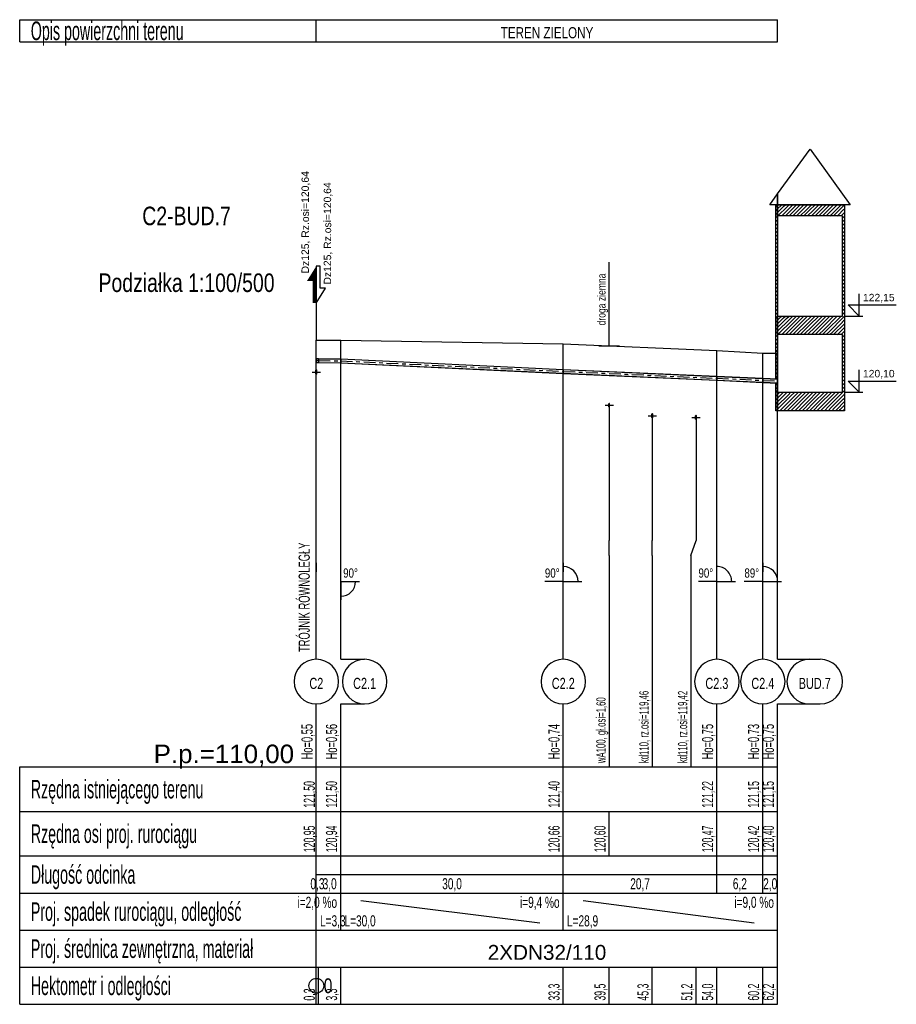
# Model space of a CAD drawing. Header units: metres. Extents: x 6594798 to 6595476, y 5882248 to 5882752.
# Tile 16 of 19: x 6595366 to 6595389, y 5882516 to 5882543. Entities that reach past the tile are written whole.
import ezdxf
from ezdxf.enums import TextEntityAlignment as Align

# ---------------------------------------------------------------- set-up
doc = ezdxf.new("R2010")
doc.units = ezdxf.units.M
doc.header["$MEASUREMENT"] = 0
doc.linetypes.add('CENTER', pattern=[50.8, 31.75, -6.35, 6.35, -6.35])
doc.layers.get('0').update_dxf_attribs({"color": 250, "linetype": 'CONTINUOUS', "lineweight": 100})
for name, color, linetype in [('CIENKA', 7, 'CONTINUOUS'), ('CIENKA2', 7, 'CONTINUOUS'), ('CIENKA_OSIOWA', 7, 'CENTER'), ('GRUBA', 7, 'CONTINUOUS'), ('SREDNIA', 7, 'CONTINUOUS')]:
    doc.layers.add(name, color=color, linetype=linetype)
doc.styles.add('Romans', font='arial.ttf')

# ---------------------------------------------------------------- blocks, each defined once
blk = doc.blocks.new('*X350')
at = {"layer": 'SREDNIA', "color": 2, "linetype": 'Continuous', "ltscale": 0.01}
for p, q in [((0.26291, 0.15141), (0.26248, 0.15098)), ((0.26291, 0.15141), (0.26291, 0.15141)), ((0.26239, 0.15089), (0.2624, 0.1509)), ((0.26239, 0.14989), (0.26241, 0.14991)), ((0.26239, 0.14889), (0.26243, 0.14893)), ((0.26248, 0.15098), (0.2624, 0.1509)), ((0.2624, 0.1509), (0.2624, 0.1509)), ((0.26242, 0.14992), (0.26241, 0.14991)), ((0.26262, 0.15012), (0.26242, 0.14992)), ((0.26276, 0.14926), (0.26243, 0.14893)), ((0.26243, 0.14893), (0.26243, 0.14893)), ((0.2629, 0.1504), (0.26262, 0.15012)), ((0.2629, 0.1494), (0.26276, 0.14926)), ((0.26291, 0.15041), (0.2629, 0.1504)), ((0.26291, 0.14941), (0.2629, 0.1494)), ((0.26239, 0.14789), (0.26244, 0.14794)), ((0.26239, 0.14689), (0.26245, 0.14695)), ((0.26239, 0.14589), (0.26247, 0.14597)), ((0.26245, 0.14795), (0.26244, 0.14794)), ((0.26289, 0.14839), (0.26245, 0.14795)), ((0.26246, 0.14697), (0.26245, 0.14695)), ((0.26289, 0.14739), (0.26246, 0.14697)), ((0.26248, 0.14598), (0.26247, 0.14597)), ((0.26289, 0.14639), (0.26248, 0.14598)), ((0.26239, 0.14489), (0.26248, 0.14498)), ((0.26239, 0.14389), (0.2625, 0.144)), ((0.2625, 0.145), (0.26248, 0.14498)), ((0.26289, 0.14539), (0.2625, 0.145)), ((0.26251, 0.14401), (0.2625, 0.144)), ((0.26289, 0.14439), (0.26251, 0.14401)), ((0.26289, 0.14339), (0.26253, 0.14303)), ((0.26239, 0.14289), (0.26251, 0.14301)), ((0.26239, 0.14189), (0.26252, 0.14203)), ((0.26239, 0.14089), (0.26254, 0.14104)), ((0.26253, 0.14303), (0.26251, 0.14301)), ((0.26255, 0.14205), (0.26252, 0.14203)), ((0.26256, 0.14106), (0.26254, 0.14104)), ((0.26289, 0.14239), (0.26255, 0.14205)), ((0.26289, 0.14139), (0.26256, 0.14106)), ((0.26239, 0.13989), (0.26255, 0.14005)), ((0.26239, 0.13889), (0.26257, 0.13907)), ((0.26239, 0.13789), (0.26258, 0.13808)), ((0.26258, 0.14008), (0.26255, 0.14005)), ((0.2626, 0.1391), (0.26257, 0.13907)), ((0.26289, 0.14039), (0.26258, 0.14008)), ((0.26261, 0.13811), (0.26258, 0.13808)), ((0.26289, 0.13939), (0.2626, 0.1391)), ((0.26289, 0.13839), (0.26261, 0.13811)), ((0.26239, 0.13689), (0.26259, 0.1371)), ((0.26239, 0.13589), (0.26261, 0.13611)), ((0.26263, 0.13713), (0.26259, 0.1371)), ((0.26265, 0.13615), (0.26261, 0.13611)), ((0.26289, 0.13739), (0.26263, 0.13713)), ((0.26289, 0.13639), (0.26265, 0.13615)), ((0.26289, 0.13539), (0.26266, 0.13516)), ((0.26239, 0.13489), (0.26262, 0.13512)), ((0.26239, 0.13389), (0.26264, 0.13414)), ((0.26239, 0.13289), (0.26265, 0.13315)), ((0.26266, 0.13516), (0.26262, 0.13512)), ((0.26268, 0.13418), (0.26264, 0.13414)), ((0.26269, 0.1332), (0.26265, 0.13315)), ((0.26289, 0.13439), (0.26268, 0.13418)), ((0.26289, 0.13339), (0.26269, 0.1332)), ((0.26239, 0.13189), (0.26267, 0.13217)), ((0.26239, 0.13089), (0.26268, 0.13118)), ((0.26239, 0.12989), (0.26269, 0.13019)), ((0.26271, 0.13221), (0.26267, 0.13217)), ((0.26273, 0.13123), (0.26268, 0.13118)), ((0.26274, 0.13024), (0.26269, 0.13019)), ((0.26289, 0.13239), (0.26271, 0.13221)), ((0.26289, 0.13139), (0.26273, 0.13123)), ((0.26289, 0.13039), (0.26274, 0.13024)), ((0.26239, 0.12889), (0.26271, 0.12921)), ((0.26239, 0.12789), (0.26272, 0.12822)), ((0.26276, 0.12926), (0.26271, 0.12921)), ((0.26278, 0.12828), (0.26272, 0.12822)), ((0.26289, 0.12939), (0.26276, 0.12926)), ((0.26289, 0.12839), (0.26278, 0.12828)), ((0.26289, 0.12739), (0.26279, 0.12729)), ((0.26239, 0.12689), (0.26274, 0.12724)), ((0.26239, 0.12589), (0.26275, 0.12625)), ((0.26239, 0.12489), (0.26276, 0.12526)), ((0.26279, 0.12729), (0.26274, 0.12724)), ((0.26281, 0.12631), (0.26275, 0.12625)), ((0.26283, 0.12533), (0.26276, 0.12526)), ((0.26289, 0.12639), (0.26281, 0.12631)), ((0.26289, 0.12539), (0.26283, 0.12533)), ((0.26239, 0.12389), (0.26278, 0.12428)), ((0.26239, 0.12289), (0.26279, 0.12329)), ((0.26239, 0.12189), (0.26281, 0.12231)), ((0.26284, 0.12434), (0.26278, 0.12428)), ((0.26286, 0.12336), (0.26279, 0.12329)), ((0.26287, 0.12238), (0.26281, 0.12231)), ((0.26289, 0.12439), (0.26284, 0.12434)), ((0.26289, 0.12339), (0.26286, 0.12336)), ((0.26289, 0.12239), (0.26287, 0.12238)), ((0.26239, 0.12089), (0.26282, 0.12132)), ((0.26239, 0.11989), (0.26283, 0.12034)), ((0.26289, 0.12139), (0.26282, 0.12132)), ((0.26289, 0.12039), (0.26283, 0.12034)), ((0.26291, 0.12141), (0.26289, 0.12139)), ((0.26289, 0.12139), (0.26289, 0.12139)), ((0.26291, 0.12041), (0.26289, 0.12039)), ((0.26289, 0.12039), (0.26289, 0.12039)), ((0.26239, 0.11889), (0.26285, 0.11935)), ((0.26239, 0.11789), (0.26286, 0.11836)), ((0.26239, 0.11689), (0.26288, 0.11738)), ((0.26289, 0.11939), (0.26285, 0.11935)), ((0.26289, 0.11839), (0.26286, 0.11836)), ((0.26289, 0.11739), (0.26288, 0.11738)), ((0.2629, 0.1194), (0.26289, 0.11939)), ((0.2629, 0.1184), (0.26289, 0.11839)), ((0.26291, 0.11741), (0.26289, 0.11739)), ((0.26291, 0.11941), (0.2629, 0.1194)), ((0.26291, 0.11841), (0.2629, 0.1184)), ((0.26291, 0.11741), (0.26291, 0.11741)), ((0.26288, 0.11639), (0.26239, 0.11589)), ((0.26284, 0.11534), (0.26239, 0.11489)), ((0.2628, 0.1143), (0.26239, 0.11389)), ((0.26289, 0.11439), (0.2628, 0.1143)), ((0.26289, 0.11539), (0.26284, 0.11534)), ((0.26289, 0.11639), (0.26288, 0.11639)), ((0.26275, 0.11325), (0.26239, 0.11289)), ((0.26271, 0.11221), (0.26239, 0.11189)), ((0.26289, 0.11239), (0.26271, 0.11221)), ((0.26289, 0.11339), (0.26275, 0.11325)), ((0.26267, 0.11117), (0.26239, 0.11089)), ((0.26262, 0.11012), (0.26239, 0.10989)), ((0.26258, 0.10908), (0.26239, 0.10889)), ((0.26289, 0.10939), (0.26258, 0.10908)), ((0.26289, 0.11039), (0.26262, 0.11012)), ((0.26289, 0.11139), (0.26267, 0.11117)), ((0.26253, 0.10804), (0.26239, 0.10789)), ((0.26249, 0.10699), (0.26239, 0.10689)), ((0.26289, 0.10639), (0.26245, 0.10595)), ((0.26289, 0.10739), (0.26249, 0.10699)), ((0.26289, 0.10839), (0.26253, 0.10804)), ((0.26245, 0.10595), (0.26239, 0.10589)), ((0.2624, 0.1049), (0.26239, 0.10489)), ((0.26289, 0.10539), (0.2624, 0.1049))]:
    blk.add_line(p, q, dxfattribs=at)
blk = doc.blocks.new('*X351')
at = {"layer": 'SREDNIA', "color": 2, "linetype": 'Continuous', "ltscale": 0.01}
for p, q in [((0.26239, 0.10289), (0.26249, 0.10299)), ((0.26239, 0.10189), (0.26266, 0.10216)), ((0.26239, 0.10089), (0.26282, 0.10132)), ((0.26249, 0.10299), (0.26289, 0.10339)), ((0.26266, 0.10216), (0.26289, 0.10239)), ((0.26282, 0.10132), (0.26289, 0.10139)), ((0.26282, 0.10032), (0.26239, 0.09989)), ((0.26271, 0.09921), (0.26239, 0.09889)), ((0.2629, 0.0984), (0.2626, 0.0981)), ((0.2629, 0.0994), (0.26271, 0.09921)), ((0.26289, 0.10039), (0.26282, 0.10032)), ((0.26291, 0.10041), (0.26289, 0.10039)), ((0.26291, 0.09941), (0.2629, 0.0994)), ((0.26291, 0.09841), (0.2629, 0.0984)), ((0.2626, 0.0981), (0.26239, 0.09789)), ((0.26249, 0.09699), (0.26239, 0.09689)), ((0.2629, 0.0974), (0.26249, 0.09699)), ((0.26291, 0.09641), (0.2625, 0.096)), ((0.26291, 0.09741), (0.2629, 0.0974)), ((0.26291, 0.09641), (0.26291, 0.09641))]:
    blk.add_line(p, q, dxfattribs=at)
blk = doc.blocks.new('*X352')
at = {"layer": 'SREDNIA', "color": 2, "linetype": 'Continuous', "ltscale": 0.01}
for p, q in [((0.26291, 0.15141), (0.26299, 0.15149)), ((0.26291, 0.15041), (0.26384, 0.15134)), ((0.26299, 0.15149), (0.263, 0.1515)), ((0.26384, 0.15134), (0.264, 0.1515)), ((0.26469, 0.15119), (0.265, 0.1515)), ((0.26555, 0.15105), (0.266, 0.1515)), ((0.2664, 0.1509), (0.267, 0.1515)), ((0.26725, 0.15076), (0.268, 0.1515)), ((0.26811, 0.15061), (0.269, 0.1515)), ((0.26896, 0.15046), (0.27, 0.1515)), ((0.26982, 0.15032), (0.271, 0.1515)), ((0.27067, 0.15017), (0.272, 0.1515)), ((0.27152, 0.15002), (0.273, 0.1515)), ((0.27238, 0.14988), (0.274, 0.1515)), ((0.27323, 0.14973), (0.275, 0.1515)), ((0.27408, 0.14958), (0.276, 0.1515)), ((0.27494, 0.14944), (0.277, 0.1515)), ((0.27579, 0.14929), (0.278, 0.1515)), ((0.27664, 0.14915), (0.279, 0.1515)), ((0.2775, 0.149), (0.28, 0.1515)), ((0.27835, 0.14885), (0.28089, 0.15139)), ((0.28089, 0.15139), (0.28091, 0.15141)), ((0.26291, 0.14941), (0.26469, 0.15119)), ((0.263, 0.1485), (0.26555, 0.15105)), ((0.264, 0.1485), (0.2664, 0.1509)), ((0.265, 0.1485), (0.26725, 0.15076)), ((0.266, 0.1485), (0.26811, 0.15061)), ((0.267, 0.1485), (0.26896, 0.15046)), ((0.268, 0.1485), (0.26982, 0.15032)), ((0.269, 0.1485), (0.27067, 0.15017)), ((0.27, 0.1485), (0.27152, 0.15002)), ((0.271, 0.1485), (0.27238, 0.14988)), ((0.272, 0.1485), (0.27323, 0.14973)), ((0.273, 0.1485), (0.27408, 0.14958)), ((0.274, 0.1485), (0.27494, 0.14944)), ((0.275, 0.1485), (0.27579, 0.14929)), ((0.276, 0.1485), (0.27664, 0.14915)), ((0.277, 0.1485), (0.2775, 0.149)), ((0.278, 0.1485), (0.27835, 0.14885)), ((0.279, 0.1485), (0.27921, 0.14871)), ((0.27921, 0.14871), (0.28069, 0.15019)), ((0.28006, 0.14856), (0.28049, 0.14899)), ((0.28049, 0.14899), (0.28091, 0.14941)), ((0.28069, 0.15019), (0.28091, 0.15041)), ((0.28, 0.1485), (0.28006, 0.14856)), ((0.28091, 0.14841), (0.28041, 0.14792)), ((0.28041, 0.14791), (0.28041, 0.14792)), ((0.28041, 0.14691), (0.28042, 0.14693)), ((0.28091, 0.14741), (0.28042, 0.14693)), ((0.28091, 0.14641), (0.28043, 0.14593)), ((0.28041, 0.14591), (0.28043, 0.14593)), ((0.28041, 0.14491), (0.28044, 0.14494)), ((0.28041, 0.14391), (0.28045, 0.14395)), ((0.28091, 0.14541), (0.28044, 0.14494)), ((0.28091, 0.14441), (0.28045, 0.14395)), ((0.28091, 0.14341), (0.28046, 0.14296)), ((0.28041, 0.14291), (0.28046, 0.14296)), ((0.28041, 0.14191), (0.28047, 0.14197)), ((0.28041, 0.14091), (0.28048, 0.14098)), ((0.28091, 0.14241), (0.28047, 0.14197)), ((0.28091, 0.14141), (0.28048, 0.14098)), ((0.28041, 0.13991), (0.28049, 0.13999)), ((0.28041, 0.13891), (0.2805, 0.139)), ((0.28041, 0.13791), (0.28051, 0.13801)), ((0.28091, 0.14041), (0.28049, 0.13999)), ((0.28091, 0.13941), (0.2805, 0.139)), ((0.28091, 0.13841), (0.28051, 0.13801)), ((0.28041, 0.13691), (0.28052, 0.13702)), ((0.28041, 0.13591), (0.28053, 0.13603)), ((0.28091, 0.13741), (0.28052, 0.13702)), ((0.28091, 0.13641), (0.28053, 0.13603)), ((0.28091, 0.13541), (0.28054, 0.13504)), ((0.28041, 0.13491), (0.28054, 0.13504)), ((0.28041, 0.13391), (0.28055, 0.13405)), ((0.28041, 0.13291), (0.28056, 0.13306)), ((0.28091, 0.13441), (0.28055, 0.13405)), ((0.28091, 0.13341), (0.28056, 0.13306)), ((0.28041, 0.13191), (0.28057, 0.13207)), ((0.28041, 0.13091), (0.28058, 0.13108)), ((0.28041, 0.12991), (0.28058, 0.13009)), ((0.28091, 0.13241), (0.28057, 0.13207)), ((0.28091, 0.13141), (0.28058, 0.13108)), ((0.28091, 0.13041), (0.28058, 0.13009)), ((0.28041, 0.12891), (0.28059, 0.12909)), ((0.28041, 0.12791), (0.2806, 0.1281)), ((0.28091, 0.12941), (0.28059, 0.12909)), ((0.28091, 0.12841), (0.2806, 0.1281)), ((0.28091, 0.12741), (0.28061, 0.12711)), ((0.28041, 0.12691), (0.28061, 0.12711)), ((0.28041, 0.12591), (0.28062, 0.12612)), ((0.28041, 0.12491), (0.28063, 0.12513)), ((0.28091, 0.12641), (0.28062, 0.12612)), ((0.28091, 0.12541), (0.28063, 0.12513)), ((0.28041, 0.12391), (0.28064, 0.12414)), ((0.28041, 0.12291), (0.28065, 0.12315)), ((0.28041, 0.12191), (0.28066, 0.12216)), ((0.28091, 0.12441), (0.28064, 0.12414)), ((0.28091, 0.12341), (0.28065, 0.12315)), ((0.28091, 0.12241), (0.28066, 0.12216)), ((0.26291, 0.12141), (0.26298, 0.12148)), ((0.26291, 0.12041), (0.26376, 0.12126)), ((0.26291, 0.11941), (0.26453, 0.12104)), ((0.26291, 0.11841), (0.26531, 0.12081)), ((0.26291, 0.11741), (0.26609, 0.12059)), ((0.26298, 0.12148), (0.263, 0.1215)), ((0.263, 0.1165), (0.26687, 0.12037)), ((0.26376, 0.12126), (0.264, 0.1215)), ((0.264, 0.1165), (0.26765, 0.12015)), ((0.26453, 0.12104), (0.265, 0.1215)), ((0.265, 0.1165), (0.26842, 0.11992)), ((0.26531, 0.12081), (0.266, 0.1215)), ((0.266, 0.1165), (0.2692, 0.1197)), ((0.26609, 0.12059), (0.267, 0.1215)), ((0.26687, 0.12037), (0.268, 0.1215)), ((0.267, 0.1165), (0.26998, 0.11948)), ((0.26765, 0.12015), (0.269, 0.1215)), ((0.26842, 0.11992), (0.27, 0.1215)), ((0.2692, 0.1197), (0.271, 0.1215)), ((0.26998, 0.11948), (0.272, 0.1215)), ((0.27076, 0.11926), (0.273, 0.1215)), ((0.27153, 0.11904), (0.274, 0.1215)), ((0.27231, 0.11881), (0.275, 0.1215)), ((0.27309, 0.11859), (0.276, 0.1215)), ((0.27387, 0.11837), (0.277, 0.1215)), ((0.27465, 0.11815), (0.278, 0.1215)), ((0.27542, 0.11792), (0.279, 0.1215)), ((0.2762, 0.1177), (0.28, 0.1215)), ((0.27698, 0.11748), (0.28041, 0.12091)), ((0.27776, 0.11726), (0.28041, 0.11991)), ((0.28041, 0.12091), (0.28042, 0.12092)), ((0.28041, 0.11991), (0.28044, 0.11994)), ((0.28042, 0.12092), (0.28067, 0.12117)), ((0.28044, 0.11994), (0.28068, 0.12018)), ((0.28091, 0.12141), (0.28067, 0.12117)), ((0.28091, 0.12041), (0.28068, 0.12018)), ((0.268, 0.1165), (0.27076, 0.11926)), ((0.269, 0.1165), (0.27153, 0.11904)), ((0.27, 0.1165), (0.27231, 0.11881)), ((0.271, 0.1165), (0.27309, 0.11859)), ((0.272, 0.1165), (0.27387, 0.11837)), ((0.273, 0.1165), (0.27465, 0.11815)), ((0.274, 0.1165), (0.27542, 0.11792)), ((0.275, 0.1165), (0.2762, 0.1177)), ((0.276, 0.1165), (0.27698, 0.11748)), ((0.277, 0.1165), (0.27776, 0.11726)), ((0.278, 0.1165), (0.27853, 0.11704)), ((0.27853, 0.11704), (0.28041, 0.11891)), ((0.279, 0.1165), (0.27931, 0.11681)), ((0.27931, 0.11681), (0.28041, 0.11791)), ((0.28009, 0.11659), (0.28041, 0.11691)), ((0.28041, 0.11891), (0.28046, 0.11896)), ((0.28041, 0.11791), (0.28048, 0.11798)), ((0.28041, 0.11691), (0.2805, 0.117)), ((0.28046, 0.11896), (0.28069, 0.11919)), ((0.28048, 0.11798), (0.2807, 0.1182)), ((0.2805, 0.117), (0.28071, 0.11721)), ((0.28091, 0.11941), (0.28069, 0.11919)), ((0.28091, 0.11841), (0.2807, 0.1182)), ((0.28091, 0.11741), (0.28071, 0.11721)), ((0.28, 0.1165), (0.28009, 0.11659)), ((0.28041, 0.11591), (0.28042, 0.11592)), ((0.28041, 0.11491), (0.28045, 0.11495)), ((0.28042, 0.11592), (0.28052, 0.11602)), ((0.28045, 0.11495), (0.28054, 0.11504)), ((0.28052, 0.11602), (0.28072, 0.11622)), ((0.28054, 0.11504), (0.28073, 0.11523)), ((0.28056, 0.11406), (0.28074, 0.11424)), ((0.28091, 0.11641), (0.28072, 0.11622)), ((0.28091, 0.11541), (0.28073, 0.11523)), ((0.28091, 0.11441), (0.28074, 0.11424)), ((0.28041, 0.11391), (0.28047, 0.11397)), ((0.28041, 0.11291), (0.28049, 0.113)), ((0.28041, 0.11191), (0.28052, 0.11202)), ((0.28047, 0.11397), (0.28056, 0.11406)), ((0.28049, 0.113), (0.28057, 0.11308)), ((0.28052, 0.11202), (0.28059, 0.11209)), ((0.28057, 0.11308), (0.28074, 0.11325)), ((0.28059, 0.11209), (0.28075, 0.11226)), ((0.28091, 0.11341), (0.28074, 0.11325)), ((0.28091, 0.11241), (0.28075, 0.11226)), ((0.28041, 0.11091), (0.28054, 0.11104)), ((0.28041, 0.10991), (0.28057, 0.11007)), ((0.28041, 0.10891), (0.28059, 0.10909)), ((0.28054, 0.11104), (0.28061, 0.11111)), ((0.28057, 0.11007), (0.28063, 0.11013)), ((0.28059, 0.10909), (0.28065, 0.10915)), ((0.28061, 0.11111), (0.28076, 0.11126)), ((0.28063, 0.11013), (0.28077, 0.11027)), ((0.28065, 0.10915), (0.28078, 0.10928)), ((0.28091, 0.11141), (0.28076, 0.11126)), ((0.28091, 0.11041), (0.28077, 0.11027)), ((0.28091, 0.10941), (0.28078, 0.10928)), ((0.28041, 0.10791), (0.28061, 0.10811)), ((0.28041, 0.10691), (0.28064, 0.10714)), ((0.28041, 0.10591), (0.28066, 0.10616)), ((0.28061, 0.10811), (0.28067, 0.10817)), ((0.28064, 0.10714), (0.28069, 0.10719)), ((0.28066, 0.10616), (0.28071, 0.10621)), ((0.28067, 0.10817), (0.28079, 0.10829)), ((0.28069, 0.10719), (0.2808, 0.1073)), ((0.28071, 0.10621), (0.28081, 0.10631)), ((0.28091, 0.10841), (0.28079, 0.10829)), ((0.28091, 0.10741), (0.2808, 0.1073)), ((0.28091, 0.10641), (0.28081, 0.10631)), ((0.28041, 0.10491), (0.28069, 0.10519)), ((0.28041, 0.10391), (0.28071, 0.10421)), ((0.28069, 0.10519), (0.28073, 0.10523)), ((0.28071, 0.10421), (0.28075, 0.10425)), ((0.28073, 0.10523), (0.28082, 0.10532)), ((0.28075, 0.10425), (0.28083, 0.10433)), ((0.28091, 0.10541), (0.28082, 0.10532)), ((0.28091, 0.10441), (0.28083, 0.10433)), ((0.26291, 0.10041), (0.26337, 0.10087)), ((0.26337, 0.10087), (0.2635, 0.101)), ((0.26415, 0.10065), (0.2645, 0.101)), ((0.26494, 0.10044), (0.2655, 0.101)), ((0.26572, 0.10022), (0.2665, 0.101)), ((0.2665, 0.1), (0.2675, 0.101)), ((0.26728, 0.09978), (0.2685, 0.101)), ((0.26807, 0.09957), (0.2695, 0.101)), ((0.26885, 0.09935), (0.2705, 0.101)), ((0.26963, 0.09913), (0.2715, 0.101)), ((0.27041, 0.09892), (0.2725, 0.101)), ((0.2712, 0.0987), (0.2735, 0.101)), ((0.27198, 0.09848), (0.2745, 0.101)), ((0.27276, 0.09826), (0.2755, 0.101)), ((0.27354, 0.09805), (0.2765, 0.101)), ((0.27433, 0.09783), (0.2775, 0.101)), ((0.27511, 0.09761), (0.2785, 0.101)), ((0.27589, 0.09739), (0.2795, 0.101)), ((0.27668, 0.09718), (0.28042, 0.10092)), ((0.28041, 0.10291), (0.28073, 0.10323)), ((0.28041, 0.10191), (0.28076, 0.10226)), ((0.28042, 0.10092), (0.28078, 0.10128)), ((0.28073, 0.10323), (0.28077, 0.10327)), ((0.28076, 0.10226), (0.28079, 0.10229)), ((0.28077, 0.10327), (0.28084, 0.10334)), ((0.28078, 0.10128), (0.28081, 0.10131)), ((0.28079, 0.10229), (0.28085, 0.10235)), ((0.28081, 0.10131), (0.28086, 0.10136)), ((0.28091, 0.10341), (0.28084, 0.10334)), ((0.28091, 0.10241), (0.28085, 0.10235)), ((0.28091, 0.10141), (0.28086, 0.10136)), ((0.26291, 0.09941), (0.26415, 0.10065)), ((0.26291, 0.09841), (0.26494, 0.10044)), ((0.26291, 0.09741), (0.26572, 0.10022)), ((0.26291, 0.09641), (0.2665, 0.1)), ((0.2635, 0.096), (0.26728, 0.09978)), ((0.2645, 0.096), (0.26807, 0.09957)), ((0.2655, 0.096), (0.26885, 0.09935)), ((0.2665, 0.096), (0.26963, 0.09913)), ((0.2675, 0.096), (0.27041, 0.09892)), ((0.2685, 0.096), (0.2712, 0.0987)), ((0.2695, 0.096), (0.27198, 0.09848)), ((0.2705, 0.096), (0.27276, 0.09826)), ((0.27746, 0.09696), (0.28051, 0.10001)), ((0.27824, 0.09674), (0.2806, 0.0991)), ((0.28051, 0.10001), (0.2808, 0.10031)), ((0.2806, 0.0991), (0.28083, 0.09933)), ((0.28069, 0.09819), (0.28085, 0.09835)), ((0.2808, 0.10031), (0.28082, 0.10033)), ((0.28082, 0.10033), (0.28087, 0.10037)), ((0.28083, 0.09933), (0.28084, 0.09934)), ((0.28084, 0.09934), (0.28088, 0.09938)), ((0.28085, 0.09835), (0.28086, 0.09836)), ((0.28086, 0.09836), (0.28089, 0.09839)), ((0.28091, 0.10041), (0.28087, 0.10037)), ((0.28091, 0.09941), (0.28088, 0.09938)), ((0.28091, 0.09841), (0.28089, 0.09839)), ((0.2715, 0.096), (0.27354, 0.09805)), ((0.2725, 0.096), (0.27433, 0.09783)), ((0.2735, 0.096), (0.27511, 0.09761)), ((0.2745, 0.096), (0.27589, 0.09739)), ((0.2755, 0.096), (0.27668, 0.09718)), ((0.2765, 0.096), (0.27746, 0.09696)), ((0.2775, 0.096), (0.27824, 0.09674)), ((0.2785, 0.096), (0.27902, 0.09652)), ((0.27902, 0.09652), (0.28069, 0.09819)), ((0.2795, 0.096), (0.27981, 0.09631)), ((0.27981, 0.09631), (0.28078, 0.09728)), ((0.2805, 0.096), (0.28059, 0.09609)), ((0.28059, 0.09609), (0.28087, 0.09637)), ((0.28078, 0.09728), (0.28088, 0.09738)), ((0.28087, 0.09637), (0.2809, 0.0964)), ((0.28088, 0.09738), (0.2809, 0.0974)), ((0.28088, 0.09738), (0.28088, 0.09738)), ((0.28091, 0.09741), (0.2809, 0.0974)), ((0.2809, 0.0964), (0.28091, 0.09641)), ((0.2809, 0.0964), (0.2809, 0.0964)), ((0.28091, 0.09641), (0.28091, 0.09641))]:
    blk.add_line(p, q, dxfattribs=at)

msp = doc.modelspace()

# ---------------------------------------------------------------- linework, layer by layer
at = {"layer": 'CIENKA', "linetype": 'Continuous', "ltscale": 0.01}
for p, q in [((6595365.596, 5882541.955), (6595365.596, 5882542.555)), ((6595365.596, 5882542.555), (6595373.596, 5882542.555)), ((6595373.596, 5882541.955), (6595373.596, 5882542.555)), ((6595373.596, 5882541.955), (6595373.596, 5882542.555)), ((6595373.596, 5882542.555), (6595386.037, 5882542.555)), ((6595386.037, 5882541.955), (6595386.037, 5882542.555)), ((6595365.596, 5882541.955), (6595373.596, 5882541.955)), ((6595373.596, 5882541.955), (6595386.037, 5882541.955)), ((6595381.496, 5882534.216), (6595381.496, 5882536.016)), ((6595373.696, 5882535.916), (6595373.596, 5882535.916)), ((6595373.596, 5882535.916), (6595373.596, 5882534.916)), ((6595373.696, 5882535.316), (6595373.696, 5882535.916)), ((6595373.596, 5882534.916), (6595373.846, 5882535.316)), ((6595373.846, 5882535.316), (6595373.696, 5882535.316)), ((6595373.596, 5882534.916), (6595373.596, 5882534.516)), ((6595373.596, 5882534.916), (6595373.596, 5882534.516)), ((6595373.596, 5882534.516), (6595373.596, 5882533.916)), ((6595381.496, 5882533.816), (6595381.496, 5882534.216)), ((6595373.596, 5882525.316), (6595373.596, 5882533.916)), ((6595374.256, 5882525.316), (6595374.256, 5882533.916)), ((6595380.256, 5882525.316), (6595380.256, 5882533.816)), ((6595381.496, 5882533.762), (6595381.496, 5882533.816)), ((6595384.398, 5882525.316), (6595384.398, 5882533.636)), ((6595385.637, 5882525.316), (6595385.637, 5882533.566)), ((6595386.037, 5882525.316), (6595386.037, 5882533.566)), ((6595373.484, 5882533.056), (6595373.709, 5882533.056)), ((6595373.484, 5882533.056), (6595373.709, 5882533.056)), ((6595381.386, 5882532.162), (6595381.606, 5882532.162)), ((6595381.496, 5882532.162), (6595381.496, 5882528.516)), ((6595382.545, 5882531.876), (6595382.767, 5882531.876)), ((6595382.656, 5882531.876), (6595382.656, 5882528.516)), ((6595383.725, 5882531.836), (6595383.947, 5882531.836)), ((6595383.836, 5882531.836), (6595383.836, 5882528.516)), ((6595381.496, 5882528.116), (6595381.496, 5882528.516)), ((6595382.656, 5882528.116), (6595382.656, 5882528.516)), ((6595383.698, 5882528.116), (6595383.836, 5882528.516)), ((6595381.496, 5882528.116), (6595381.496, 5882522.416)), ((6595382.656, 5882528.116), (6595382.656, 5882522.416)), ((6595383.698, 5882528.116), (6595383.698, 5882522.416)), ((6595374.256, 5882527.416), (6595374.756, 5882527.416)), ((6595380.256, 5882527.416), (6595380.756, 5882527.416)), ((6595384.398, 5882527.416), (6595384.898, 5882527.416)), ((6595385.637, 5882527.416), (6595386.137, 5882527.416)), ((6595386.887, 5882525.316), (6595387.187, 5882525.316)), ((6595373.596, 5882522.416), (6595373.596, 5882524.116)), ((6595374.256, 5882522.416), (6595374.256, 5882524.116)), ((6595380.256, 5882522.416), (6595380.256, 5882524.116)), ((6595384.398, 5882522.416), (6595384.398, 5882524.116)), ((6595385.637, 5882522.416), (6595385.637, 5882524.116)), ((6595386.037, 5882522.416), (6595386.037, 5882524.116)), ((6595386.887, 5882524.116), (6595387.187, 5882524.116)), ((6595365.596, 5882521.216), (6595365.596, 5882522.416)), ((6595365.596, 5882522.416), (6595373.596, 5882522.416)), ((6595373.596, 5882521.216), (6595373.596, 5882522.416)), ((6595373.596, 5882522.416), (6595386.037, 5882522.416)), ((6595374.256, 5882521.216), (6595374.256, 5882522.416)), ((6595380.256, 5882521.216), (6595380.256, 5882522.416)), ((6595384.398, 5882521.216), (6595384.398, 5882522.416)), ((6595385.637, 5882521.216), (6595385.637, 5882522.416)), ((6595386.037, 5882521.216), (6595386.037, 5882522.416)), ((6595365.596, 5882521.216), (6595373.596, 5882521.216)), ((6595365.596, 5882520.016), (6595365.596, 5882521.216)), ((6595373.596, 5882521.216), (6595386.037, 5882521.216)), ((6595373.596, 5882520.016), (6595373.596, 5882521.216)), ((6595374.256, 5882520.016), (6595374.256, 5882521.216)), ((6595380.256, 5882520.016), (6595380.256, 5882521.216)), ((6595381.496, 5882520.016), (6595381.496, 5882521.216)), ((6595384.398, 5882520.016), (6595384.398, 5882521.216)), ((6595385.637, 5882520.016), (6595385.637, 5882521.216)), ((6595386.037, 5882520.016), (6595386.037, 5882521.216)), ((6595365.596, 5882520.016), (6595373.596, 5882520.016)), ((6595365.596, 5882519.016), (6595365.596, 5882520.016)), ((6595373.596, 5882520.016), (6595386.037, 5882520.016)), ((6595373.596, 5882519.016), (6595373.596, 5882520.016)), ((6595374.256, 5882519.016), (6595374.256, 5882520.016)), ((6595380.256, 5882519.016), (6595380.256, 5882520.016)), ((6595384.398, 5882519.016), (6595384.398, 5882520.016)), ((6595385.637, 5882519.016), (6595385.637, 5882520.016)), ((6595386.037, 5882519.016), (6595386.037, 5882520.016)), ((6595373.596, 5882519.516), (6595386.037, 5882519.516)), ((6595365.596, 5882519.016), (6595373.596, 5882519.016)), ((6595365.596, 5882518.016), (6595365.596, 5882519.016)), ((6595373.596, 5882519.016), (6595386.037, 5882519.016)), ((6595373.596, 5882518.016), (6595373.596, 5882519.016)), ((6595374.256, 5882518.016), (6595374.256, 5882519.016)), ((6595380.256, 5882518.016), (6595380.256, 5882519.016)), ((6595386.037, 5882518.016), (6595386.037, 5882519.016)), ((6595365.596, 5882518.016), (6595373.596, 5882518.016)), ((6595365.596, 5882517.016), (6595365.596, 5882518.016)), ((6595373.596, 5882518.016), (6595386.037, 5882518.016)), ((6595373.596, 5882517.016), (6595373.596, 5882518.016)), ((6595386.037, 5882517.016), (6595386.037, 5882518.016)), ((6595365.596, 5882517.016), (6595373.596, 5882517.016)), ((6595365.596, 5882516.016), (6595365.596, 5882517.016)), ((6595373.596, 5882517.016), (6595386.037, 5882517.016)), ((6595373.596, 5882516.016), (6595373.596, 5882517.016)), ((6595373.596, 5882516.016), (6595373.596, 5882517.016)), ((6595373.596, 5882516.016), (6595373.596, 5882517.016)), ((6595373.656, 5882516.016), (6595373.656, 5882517.016)), ((6595374.256, 5882516.016), (6595374.256, 5882517.016)), ((6595380.256, 5882516.016), (6595380.256, 5882517.016)), ((6595381.496, 5882516.016), (6595381.496, 5882517.016)), ((6595382.656, 5882516.016), (6595382.656, 5882517.016)), ((6595383.836, 5882516.016), (6595383.836, 5882517.016)), ((6595384.398, 5882516.016), (6595384.398, 5882517.016)), ((6595385.637, 5882516.016), (6595385.637, 5882517.016)), ((6595386.037, 5882516.016), (6595386.037, 5882517.016)), ((6595365.596, 5882516.016), (6595373.596, 5882516.016)), ((6595373.596, 5882516.016), (6595386.037, 5882516.016))]:
    msp.add_line(p, q, dxfattribs=at)
at = {"layer": 'CIENKA', "linetype": 'Continuous'}
for p, q in [((6595374.256, 5882525.316), (6595374.899, 5882525.316)), ((6595386.037, 5882525.316), (6595387.037, 5882525.316)), ((6595374.256, 5882524.116), (6595374.899, 5882524.116)), ((6595386.037, 5882524.116), (6595387.037, 5882524.116))]:
    msp.add_line(p, q, dxfattribs=at)
at = {"layer": 'CIENKA', "linetype": 'Continuous', "ltscale": 0.01}
for points in [[(6595373.596, 5882535.916, 0, 0.221, 0), (6595373.49, 5882535.546, 0, 0.221, 0)], [(6595373.537, 5882535.622, 0.242, 0, 0), (6595373.346, 5882535.516, 0.242, 0, 0)]]:
    msp.add_lwpolyline(points, format="xyseb", dxfattribs=at)
at = {"layer": 'CIENKA', "linetype": 'Continuous', "ltscale": 0.01, "const_width": 0.1}
msp.add_lwpolyline([(6595373.546, 5882535.516), (6595373.546, 5882534.916)], dxfattribs=at)
at = {"layer": 'CIENKA', "linetype": 'Continuous', "ltscale": 0.01}
msp.add_circle((6595373.596, 5882516.516), 0.2, dxfattribs=at)
for centre, radius, start, end in [((6595380.256, 5882527.416), 0.4, 0, 89.5688), ((6595384.398, 5882527.416), 0.4, 0, 90.4312), ((6595385.637, 5882527.416), 0.4, 0, 89.4159), ((6595374.256, 5882527.416), 0.4, 270, 0), ((6595373.596, 5882524.716), 0.6, 90, 270), ((6595373.596, 5882524.716), 0.6, 270, 90), ((6595374.899, 5882524.716), 0.6, 90, 270), ((6595374.899, 5882524.716), 0.6, 270, 90), ((6595380.256, 5882524.716), 0.6, 90, 270), ((6595380.256, 5882524.716), 0.6, 270, 90), ((6595384.398, 5882524.716), 0.6, 90, 270), ((6595384.398, 5882524.716), 0.6, 270, 90), ((6595385.637, 5882524.716), 0.6, 90, 270), ((6595385.637, 5882524.716), 0.6, 270, 90), ((6595386.887, 5882524.716), 0.6, 90, 270), ((6595387.187, 5882524.716), 0.6, 270, 90)]:
    msp.add_arc(centre, radius, start, end, dxfattribs=at)
at = {"layer": 'CIENKA2', "linetype": 'Continuous', "ltscale": 0.01}
for p, q in [((6595388.237, 5882534.566), (6595388.237, 5882535.166)), ((6595388.237, 5882534.566), (6595387.937, 5882534.866)), ((6595387.937, 5882534.866), (6595389.237, 5882534.866)), ((6595387.837, 5882534.566), (6595388.337, 5882534.566)), ((6595388.237, 5882532.516), (6595388.237, 5882533.116)), ((6595388.237, 5882532.516), (6595387.937, 5882532.816)), ((6595387.937, 5882532.816), (6595389.237, 5882532.816)), ((6595387.837, 5882532.516), (6595388.337, 5882532.516))]:
    msp.add_line(p, q, dxfattribs=at)
at = {"layer": 'CIENKA_OSIOWA', "linetype": 'CENTER', "ltscale": 0.01}
for p, q in [((6595373.596, 5882533.366), (6595373.656, 5882533.366)), ((6595373.656, 5882533.366), (6595374.256, 5882533.36)), ((6595374.256, 5882533.36), (6595380.256, 5882533.076)), ((6595380.256, 5882533.076), (6595384.398, 5882532.89)), ((6595384.398, 5882532.89), (6595385.637, 5882532.834)), ((6595385.637, 5882532.834), (6595386.037, 5882532.816))]:
    msp.add_line(p, q, dxfattribs=at)
at = {"layer": 'GRUBA', "linetype": 'Continuous', "ltscale": 0.01}
for p, q in [((6595373.596, 5882533.916), (6595373.656, 5882533.916)), ((6595373.656, 5882533.916), (6595374.256, 5882533.916)), ((6595374.256, 5882533.916), (6595380.256, 5882533.816)), ((6595380.256, 5882533.816), (6595384.398, 5882533.636)), ((6595381.216, 5882533.762), (6595381.776, 5882533.762)), ((6595384.398, 5882533.636), (6595385.637, 5882533.566)), ((6595385.637, 5882533.566), (6595386.037, 5882533.566)), ((6595373.584, 5882533.006), (6595373.584, 5882533.106)), ((6595373.584, 5882533.006), (6595373.584, 5882533.106)), ((6595373.609, 5882533.006), (6595373.609, 5882533.106)), ((6595373.609, 5882533.006), (6595373.609, 5882533.106)), ((6595381.486, 5882532.122), (6595381.486, 5882532.202)), ((6595381.506, 5882532.122), (6595381.506, 5882532.202)), ((6595382.645, 5882531.832), (6595382.645, 5882531.92)), ((6595382.667, 5882531.832), (6595382.667, 5882531.92)), ((6595383.825, 5882531.792), (6595383.825, 5882531.88)), ((6595383.847, 5882531.792), (6595383.847, 5882531.88))]:
    msp.add_line(p, q, dxfattribs=at)
for centre, radius, start, end in [((6595373.596, 5882533.106), 0.0125, 0, 180), ((6595373.596, 5882533.106), 0.0125, 0, 180), ((6595373.596, 5882533.006), 0.0125, 180, 0), ((6595373.596, 5882533.006), 0.0125, 180, 0), ((6595381.496, 5882532.202), 0.01, 0, 180), ((6595381.496, 5882532.122), 0.01, 180, 0), ((6595382.656, 5882531.92), 0.011, 0, 180), ((6595382.656, 5882531.832), 0.011, 180, 0), ((6595383.836, 5882531.88), 0.011, 0, 180), ((6595383.836, 5882531.792), 0.011, 180, 0)]:
    msp.add_arc(centre, radius, start, end, dxfattribs=at)
at = {"layer": 'SREDNIA', "linetype": 'Continuous', "ltscale": 0.01}
for p, q in [((6595373.596, 5882533.916), (6595373.656, 5882533.916)), ((6595373.656, 5882533.916), (6595374.256, 5882533.916)), ((6595374.256, 5882533.916), (6595380.256, 5882533.816)), ((6595380.256, 5882533.816), (6595384.398, 5882533.636)), ((6595384.398, 5882533.636), (6595385.637, 5882533.566)), ((6595385.637, 5882533.566), (6595386.037, 5882533.566)), ((6595373.596, 5882533.421), (6595373.596, 5882533.418)), ((6595373.596, 5882533.421), (6595373.656, 5882533.421)), ((6595373.596, 5882533.418), (6595373.596, 5882533.314)), ((6595373.596, 5882533.418), (6595373.656, 5882533.418)), ((6595373.596, 5882533.314), (6595373.596, 5882533.311)), ((6595373.596, 5882533.314), (6595373.656, 5882533.314)), ((6595373.596, 5882533.311), (6595373.656, 5882533.311)), ((6595373.656, 5882533.421), (6595373.656, 5882533.418)), ((6595373.656, 5882533.421), (6595373.656, 5882533.418)), ((6595373.656, 5882533.421), (6595374.256, 5882533.415)), ((6595373.656, 5882533.418), (6595373.656, 5882533.314)), ((6595373.656, 5882533.418), (6595373.656, 5882533.314)), ((6595373.656, 5882533.418), (6595374.256, 5882533.412)), ((6595373.656, 5882533.314), (6595373.656, 5882533.311)), ((6595373.656, 5882533.314), (6595373.656, 5882533.311)), ((6595373.656, 5882533.314), (6595374.256, 5882533.308)), ((6595373.656, 5882533.311), (6595374.256, 5882533.305)), ((6595374.256, 5882533.415), (6595374.256, 5882533.412)), ((6595374.256, 5882533.415), (6595374.256, 5882533.412)), ((6595374.256, 5882533.415), (6595380.256, 5882533.131)), ((6595374.256, 5882533.412), (6595374.256, 5882533.308)), ((6595374.256, 5882533.412), (6595374.256, 5882533.308)), ((6595374.256, 5882533.412), (6595380.256, 5882533.128)), ((6595374.256, 5882533.308), (6595374.256, 5882533.305)), ((6595374.256, 5882533.308), (6595374.256, 5882533.305)), ((6595374.256, 5882533.308), (6595380.256, 5882533.024)), ((6595374.256, 5882533.305), (6595380.256, 5882533.021)), ((6595380.256, 5882533.131), (6595380.256, 5882533.128)), ((6595380.256, 5882533.131), (6595380.256, 5882533.128)), ((6595380.256, 5882533.131), (6595384.398, 5882532.945)), ((6595380.256, 5882533.128), (6595380.256, 5882533.024)), ((6595380.256, 5882533.128), (6595380.256, 5882533.024)), ((6595380.256, 5882533.128), (6595384.398, 5882532.942)), ((6595380.256, 5882533.024), (6595380.256, 5882533.021)), ((6595380.256, 5882533.024), (6595380.256, 5882533.021)), ((6595380.256, 5882533.024), (6595384.398, 5882532.838)), ((6595380.256, 5882533.021), (6595384.398, 5882532.835)), ((6595384.398, 5882532.945), (6595384.398, 5882532.942)), ((6595384.398, 5882532.945), (6595384.398, 5882532.942)), ((6595384.398, 5882532.945), (6595385.637, 5882532.889)), ((6595384.398, 5882532.942), (6595384.398, 5882532.838)), ((6595384.398, 5882532.942), (6595384.398, 5882532.838)), ((6595384.398, 5882532.942), (6595385.637, 5882532.886)), ((6595384.398, 5882532.838), (6595384.398, 5882532.835)), ((6595384.398, 5882532.838), (6595384.398, 5882532.835)), ((6595384.398, 5882532.838), (6595385.637, 5882532.782)), ((6595384.398, 5882532.835), (6595385.637, 5882532.779)), ((6595385.637, 5882532.889), (6595385.637, 5882532.886)), ((6595385.637, 5882532.889), (6595385.637, 5882532.886)), ((6595385.637, 5882532.889), (6595386.037, 5882532.871)), ((6595385.637, 5882532.886), (6595385.637, 5882532.782)), ((6595385.637, 5882532.886), (6595385.637, 5882532.782)), ((6595385.637, 5882532.886), (6595386.037, 5882532.868)), ((6595385.637, 5882532.782), (6595385.637, 5882532.779)), ((6595385.637, 5882532.782), (6595385.637, 5882532.779)), ((6595385.637, 5882532.782), (6595386.037, 5882532.764)), ((6595385.637, 5882532.779), (6595386.037, 5882532.761)), ((6595386.037, 5882532.871), (6595386.037, 5882532.868)), ((6595386.037, 5882532.868), (6595386.037, 5882532.764)), ((6595386.037, 5882532.764), (6595386.037, 5882532.761)), ((6595373.596, 5882527.416), (6595373.598, 5882527.916)), ((6595380.256, 5882527.416), (6595380.26, 5882527.916)), ((6595384.398, 5882527.416), (6595384.395, 5882527.916)), ((6595385.637, 5882527.416), (6595385.642, 5882527.916)), ((6595374.256, 5882527.416), (6595374.256, 5882526.916)), ((6595380.256, 5882527.416), (6595379.756, 5882527.416)), ((6595384.398, 5882527.416), (6595383.898, 5882527.416)), ((6595385.637, 5882527.416), (6595385.137, 5882527.416)), ((6595374.796, 5882518.816), (6595379.626, 5882518.216)), ((6595380.796, 5882518.816), (6595385.407, 5882518.216))]:
    msp.add_line(p, q, dxfattribs=at)
for points in [[(6595386.911, 5882539.066), (6595387.997, 5882537.566), (6595386.037, 5882537.566), (6595386.037, 5882537.859), (6595386.911, 5882539.066)], [(6595386.037, 5882537.566), (6595385.825, 5882537.566), (6595386.037, 5882537.859), (6595386.037, 5882537.566)], [(6595386.037, 5882537.566), (6595386.037, 5882537.266), (6595386.035, 5882537.266), (6595386.035, 5882534.566), (6595386.037, 5882534.566), (6595386.037, 5882534.066), (6595386.035, 5882534.066), (6595386.035, 5882532.871), (6595385.985, 5882532.873), (6595385.985, 5882537.566), (6595386.037, 5882537.566)], [(6595387.837, 5882537.566), (6595387.837, 5882532.016), (6595386.037, 5882532.016), (6595386.037, 5882532.516), (6595387.787, 5882532.516), (6595387.787, 5882534.066), (6595386.037, 5882534.066), (6595386.037, 5882534.566), (6595387.787, 5882534.566), (6595387.787, 5882537.266), (6595386.037, 5882537.266), (6595386.037, 5882537.566), (6595387.837, 5882537.566)], [(6595386.035, 5882532.761), (6595386.035, 5882532.516), (6595386.037, 5882532.516), (6595386.037, 5882532.016), (6595385.985, 5882532.016), (6595385.985, 5882532.763), (6595386.035, 5882532.761)]]:
    msp.add_lwpolyline(points, dxfattribs=at)

# ---------------------------------------------------------------- block references
at = {"linetype": 'Continuous', "xscale": 100, "yscale": 100, "zscale": 100}
for name in ['*X350', '*X352', '*X351']:
    msp.add_blockref(name, (6595359.746, 5882522.416), dxfattribs=at)

# ---------------------------------------------------------------- texts
at = {"layer": 'CIENKA', "linetype": 'Continuous', "ltscale": 0.01, "style": 'Romans', "width": 0.55}
for s, p in [('Opis powierzchni terenu', (6595365.896, 5882542.005)), ('Rzędna istniejącego terenu', (6595365.896, 5882521.566)), ('Rzędna osi proj. rurociągu', (6595365.896, 5882520.366)), ('Długość odcinka', (6595365.896, 5882519.266)), ('Proj. spadek rurociągu, odległość', (6595365.896, 5882518.266)), ('Proj. średnica zewnętrzna, materiał', (6595365.896, 5882517.266)), ('Hektometr i odległości', (6595365.896, 5882516.266))]:
    msp.add_text(s, height=0.5, dxfattribs=at).set_placement(p)
at = {"layer": 'CIENKA', "linetype": 'Continuous', "ltscale": 0.01, "style": 'Romans'}
for p in [(6595373.396, 5882535.716), (6595373.996, 5882535.416)]:
    msp.add_text('Dz125, Rz.osi=120,64', height=0.2, rotation=90, dxfattribs=at).set_placement(p)
for s, height, width, p in [('droga ziemna', 0.22, 0.75, (6595381.396, 5882534.316)), ('TRÓJNIK RÓWNOLEGŁY', 0.3, 0.6, (6595373.419, 5882525.513)), ('wA100, gł.osi=1,60', 0.25, 0.6, (6595381.396, 5882522.516)), ('kd110, rz.osi=119,46', 0.25, 0.6, (6595382.556, 5882522.516)), ('kd110, rz.osi=119,42', 0.25, 0.6, (6595383.598, 5882522.516)), ('Ho=0,55', 0.3, 0.6, (6595373.496, 5882522.616)), ('Ho=0,56', 0.3, 0.6, (6595374.156, 5882522.616)), ('Ho=0,74', 0.3, 0.6, (6595380.156, 5882522.616)), ('Ho=0,75', 0.3, 0.6, (6595384.298, 5882522.616)), ('Ho=0,73', 0.3, 0.6, (6595385.537, 5882522.616)), ('Ho=0,75', 0.3, 0.6, (6595385.937, 5882522.616))]:
    msp.add_text(s, height=height, rotation=90, dxfattribs=dict(at, width=width)).set_placement(p)
at = {"layer": 'CIENKA', "linetype": 'Continuous', "ltscale": 0.01, "style": 'Romans', "width": 0.75}
for s, p in [('90%%d', (6595374.716, 5882527.516)), ('90%%d', (6595380.156, 5882527.516)), ('90%%d', (6595384.298, 5882527.516)), ('89%%d', (6595385.537, 5882527.516))]:
    msp.add_text(s, height=0.25, dxfattribs=at).set_placement(p, align=Align.RIGHT)
at = {"layer": 'CIENKA2', "linetype": 'Continuous', "ltscale": 0.01, "style": 'Romans'}
for s, width, p in [('TEREN ZIELONY', 0.75, (6595379.817, 5882542.055)), ('0,3', 0.65, (6595373.626, 5882519.116)), ('3,0', 0.65, (6595373.956, 5882519.116)), ('30,0', 0.65, (6595377.256, 5882519.116)), ('20,7', 0.65, (6595382.327, 5882519.116)), ('6,2', 0.65, (6595385.018, 5882519.116)), ('2,0', 0.65, (6595385.837, 5882519.116))]:
    msp.add_text(s, height=0.3, dxfattribs=dict(at, width=width)).set_placement(p, align=Align.CENTER)
for s, p in [('122,15', (6595388.337, 5882534.966)), ('120,10', (6595388.337, 5882532.916))]:
    msp.add_text(s, height=0.2, dxfattribs=at).set_placement(p)
at = {"layer": 'CIENKA2', "linetype": 'Continuous', "ltscale": 0.01, "style": 'Romans', "width": 0.56}
for s, p in [('121,50', (6595373.556, 5882521.316)), ('121,50', (6595374.156, 5882521.316)), ('121,40', (6595380.156, 5882521.316)), ('121,22', (6595384.298, 5882521.316)), ('121,15', (6595385.537, 5882521.316)), ('121,15', (6595385.937, 5882521.316)), ('120,95', (6595373.556, 5882520.116)), ('120,94', (6595374.156, 5882520.116)), ('120,66', (6595380.156, 5882520.116)), ('120,60', (6595381.396, 5882520.116)), ('120,47', (6595384.298, 5882520.116)), ('120,42', (6595385.537, 5882520.116)), ('120,40', (6595385.937, 5882520.116)), ('33,3', (6595380.156, 5882516.116)), ('39,5', (6595381.396, 5882516.116)), ('45,3', (6595382.556, 5882516.116)), ('51,2', (6595383.736, 5882516.116)), ('54,0', (6595384.298, 5882516.116)), ('60,2', (6595385.537, 5882516.116)), ('62,2', (6595385.937, 5882516.116)), ('0,3', (6595373.556, 5882516.116)), ('3,3', (6595374.156, 5882516.116))]:
    msp.add_text(s, height=0.3, rotation=90, dxfattribs=at).set_placement(p)
at = {"layer": 'CIENKA2', "linetype": 'Continuous', "ltscale": 0.01, "style": 'Romans', "width": 0.65}
for s, p in [('L=3,3', (6595373.696, 5882518.116)), ('L=30,0', (6595374.356, 5882518.116)), ('L=28,9', (6595380.356, 5882518.116))]:
    msp.add_text(s, height=0.3, dxfattribs=at).set_placement(p)
at = {"layer": 'GRUBA', "linetype": 'Continuous', "ltscale": 0.01, "style": 'Romans'}
for s, height, width, p in [('C2-BUD.7', 0.5, 0.75, (6595370.096, 5882537.016)), ('Podziałka 1:100/500', 0.5, 0.75, (6595370.096, 5882535.216)), ('C2', 0.3, 0.7, (6595373.596, 5882524.516)), ('C2.1', 0.3, 0.7, (6595374.899, 5882524.516)), ('C2.2', 0.3, 0.7, (6595380.256, 5882524.516)), ('C2.3', 0.3, 0.7, (6595384.398, 5882524.516)), ('C2.4', 0.3, 0.7, (6595385.637, 5882524.516)), ('BUD.7', 0.3, 0.7, (6595387.037, 5882524.516))]:
    msp.add_text(s, height=height, dxfattribs=dict(at, width=width)).set_placement(p, align=Align.CENTER)
msp.add_text('P.p.=110,00', height=0.5, dxfattribs=at).set_placement((6595372.996, 5882522.516), align=Align.RIGHT)
at = {"layer": 'GRUBA', "linetype": 'Continuous', "ltscale": 0.01, "style": 'Romans', "width": 0.75}
msp.add_text('0', height=0.4, dxfattribs=at).set_placement((6595373.796, 5882516.316))
at = {"layer": 'SREDNIA', "linetype": 'Continuous', "ltscale": 0.01, "style": 'Romans', "width": 0.65}
for s, p in [('i=2,0 %o', (6595374.156, 5882518.616)), ('i=9,4 %o', (6595380.156, 5882518.616)), ('i=9,0 %o', (6595385.937, 5882518.616))]:
    msp.add_text(s, height=0.3, dxfattribs=at).set_placement(p, align=Align.RIGHT)
at = {"layer": 'SREDNIA', "linetype": 'Continuous', "ltscale": 0.01, "style": 'Romans'}
msp.add_text('2XDN32/110', height=0.4, dxfattribs=at).set_placement((6595379.817, 5882517.216), align=Align.CENTER)

doc.saveas('drawing.dxf')
